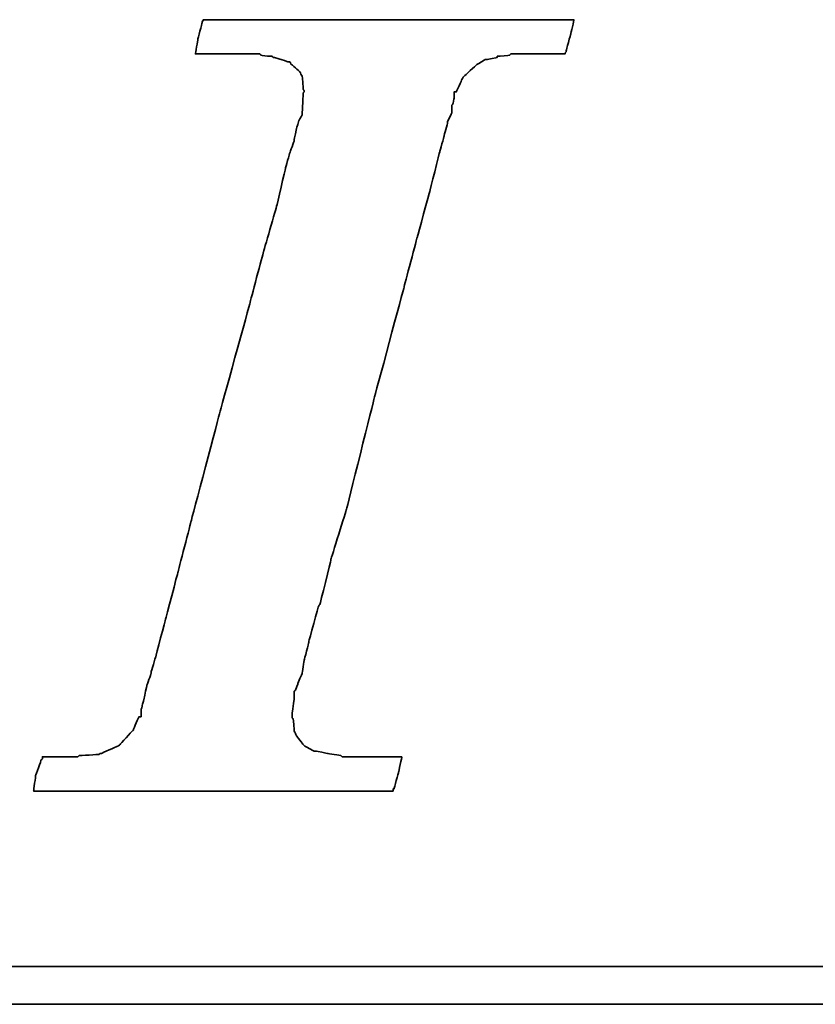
# Model space of a CAD drawing. Header units: millimetres. Extents: x -302 to -92, y 25 to 179.
# Tile 31 of 48: x -126.87 to -125.18, y 109.57 to 111.65. Entities that reach past the tile are written whole.
import ezdxf

# ---------------------------------------------------------------- set-up
doc = ezdxf.new("R2010")
doc.units = ezdxf.units.MM
doc.header["$LTSCALE"] = 0.1
doc.layers.add('CHA', color=7, linetype='CONTINUOUS')
doc.layers.add('layer 1', color=7, linetype='CONTINUOUS')

# ---------------------------------------------------------------- blocks, each defined once
blk = doc.blocks.new('TBI MOTION logo(完整正式版)')
at = {"layer": 'layer 1', "color": 22, "lineweight": 35}
for points, knots in [([(-40.59125, -7.94375), (-40.59125, -7.94375), (-40.97375, -7.94375), (-40.97375, -7.94375), (-40.97375, -7.94375), (-40.97375, -7.94375), (-41.38125, -7.94375), (-41.38125, -7.94375), (-41.38125, -7.94375), (-41.38125, -7.94375), (-41.54875, -7.94375), (-41.54875, -7.94375), (-41.54875, -7.94375), (-41.54875, -7.94375), (-41.59875, -7.94375), (-41.59875, -7.94375), (-41.59875, -7.94375), (-41.59875, -7.94375), (-41.88375, -7.94375), (-41.88375, -7.94375), (-41.88375, -7.94375), (-41.88375, -7.94375), (-41.90875, -7.91875), (-41.90875, -7.91875), (-41.90875, -7.91875), (-41.90875, -7.91875), (-42.19875, -7.87125), (-42.19875, -7.87125), (-42.19875, -7.87125), (-42.19875, -7.87125), (-42.43875, -7.82375), (-42.43875, -7.82375), (-42.43875, -7.82375), (-42.43875, -7.82375), (-42.45875, -7.82375), (-42.45875, -7.82375), (-42.45875, -7.82375), (-42.45875, -7.82375), (-42.48625, -7.82375), (-42.48625, -7.82375), (-42.48625, -7.82375), (-42.48625, -7.82375), (-42.67625, -7.72375), (-42.67625, -7.72375), (-42.67625, -7.72375), (-42.67625, -7.72375), (-42.70125, -7.70375), (-42.70125, -7.70375), (-42.70125, -7.70375), (-42.70125, -7.70375), (-42.72375, -7.67875), (-42.72375, -7.67875), (-42.72375, -7.67875), (-42.72375, -7.67875), (-42.86875, -7.48875), (-42.86875, -7.48875), (-42.86875, -7.48875), (-42.86875, -7.48875), (-42.89375, -7.43875), (-42.89375, -7.43875), (-42.89375, -7.43875), (-42.89375, -7.43875), (-42.91875, -7.38875), (-42.91875, -7.38875), (-42.91875, -7.38875), (-42.91875, -7.38875), (-42.93875, -7.12875), (-42.93875, -7.12875), (-42.93875, -7.12875), (-42.93875, -7.12875), (-42.96375, -7.10375), (-42.96375, -7.10375), (-42.96375, -7.10375), (-42.96375, -7.10375), (-42.96375, -7.05375), (-42.96375, -7.05375), (-42.96375, -7.05375), (-42.96375, -7.05375), (-42.96375, -7.00875), (-42.96375, -7.00875), (-42.96375, -7.00875), (-42.96375, -7.00875), (-42.91875, -6.69625), (-42.91875, -6.69625), (-42.91875, -6.69625), (-42.91875, -6.69625), (-42.91875, -6.62375), (-42.91875, -6.62375), (-42.91875, -6.62375), (-42.91875, -6.62375), (-42.91875, -6.59625), (-42.91875, -6.59625), (-42.91875, -6.59625), (-42.91875, -6.59625), (-42.91875, -6.57375), (-42.91875, -6.57375), (-42.91875, -6.57375), (-42.91875, -6.57375), (-42.91875, -6.52875), (-42.91875, -6.52875), (-42.91875, -6.52875), (-42.91875, -6.52875), (-42.89375, -6.50375), (-42.89375, -6.50375), (-42.89375, -6.50375), (-42.89375, -6.50375), (-42.84375, -6.38375), (-42.84375, -6.38375), (-42.84375, -6.38375), (-42.84375, -6.38375), (-42.84375, -6.35875), (-42.84375, -6.35875), (-42.84375, -6.35875), (-42.84375, -6.35875), (-42.74625, -6.14375), (-42.74625, -6.14375), (-42.74625, -6.14375), (-42.74625, -6.14375), (-42.70125, -5.85375), (-42.70125, -5.85375), (-42.70125, -5.85375), (-42.70125, -5.85375), (-42.60375, -5.47125), (-42.60375, -5.47125), (-42.60375, -5.47125), (-42.60375, -5.47125), (-42.60375, -5.44875), (-42.60375, -5.44875), (-42.60375, -5.44875), (-42.60375, -5.44875), (-42.38875, -4.67875), (-42.38875, -4.67875), (-42.38875, -4.67875), (-42.38875, -4.67875), (-42.36375, -4.65375), (-42.36375, -4.65375), (-42.36375, -4.65375), (-42.36375, -4.65375), (-42.12375, -3.69625), (-42.12375, -3.69625), (-42.12375, -3.69625), (-42.12375, -3.69625), (-42.12375, -3.67374), (-42.12375, -3.67374), (-42.12375, -3.67374), (-42.12375, -3.67374), (-41.78875, -2.59374), (-41.78875, -2.59374), (-41.78875, -2.59374), (-41.78875, -2.59374), (-41.18875, -0.19375), (-41.18875, -0.19375), (-41.18875, -0.19375), (-41.18875, -0.19375), (-40.54375, 2.20624), (-40.54375, 2.20624), (-40.54375, 2.20624), (-40.54375, 2.20624), (-40.25375, 3.30875), (-40.25375, 3.30875), (-40.25375, 3.30875), (-40.25375, 3.30875), (-39.98875, 4.27125), (-39.98875, 4.27125), (-39.98875, 4.27125), (-39.98875, 4.27125), (-39.77375, 5.13125), (-39.77375, 5.13125), (-39.77375, 5.13125), (-39.77375, 5.13125), (-39.67875, 5.47125), (-39.67875, 5.47125), (-39.67875, 5.47125), (-39.67875, 5.47125), (-39.60375, 5.75625), (-39.60375, 5.75625), (-39.60375, 5.75625), (-39.60375, 5.75625), (-39.60375, 5.78125), (-39.60375, 5.78125), (-39.60375, 5.78125), (-39.60375, 5.78125), (-39.50875, 5.97125), (-39.50875, 5.97125), (-39.50875, 5.97125), (-39.50875, 5.97125), (-39.50875, 6.13875), (-39.50875, 6.13875), (-39.50875, 6.13875), (-39.50875, 6.13875), (-39.48625, 6.16625), (-39.48625, 6.16625), (-39.48625, 6.16625), (-39.48625, 6.16625), (-39.46125, 6.28625), (-39.46125, 6.28625), (-39.46125, 6.28625), (-39.46125, 6.28625), (-39.46125, 6.42625), (-39.46125, 6.42625), (-39.46125, 6.42625), (-39.46125, 6.42625), (-39.41375, 6.42625), (-39.41375, 6.42625), (-39.41375, 6.42625), (-39.41375, 6.42625), (-39.29375, 6.69125), (-39.29375, 6.69125), (-39.29375, 6.69125), (-39.29375, 6.69125), (-39.26875, 6.74125), (-39.26875, 6.74125), (-39.26875, 6.74125), (-39.26875, 6.74125), (-39.24375, 6.76625), (-39.24375, 6.76625), (-39.24375, 6.76625), (-39.24375, 6.76625), (-38.98375, 7.00624), (-38.98375, 7.00624), (-38.98375, 7.00624), (-38.98375, 7.00624), (-38.95625, 7.02624), (-38.95625, 7.02624), (-38.95625, 7.02624), (-38.95625, 7.02624), (-38.78875, 7.12624), (-38.78875, 7.12624), (-38.78875, 7.12624), (-38.78875, 7.12624), (-38.76375, 7.12624), (-38.76375, 7.12624), (-38.76375, 7.12624), (-38.76375, 7.12624), (-38.74375, 7.12624), (-38.74375, 7.12624), (-38.74375, 7.12624), (-38.74375, 7.12624), (-38.52875, 7.17125), (-38.52875, 7.17125), (-38.52875, 7.17125), (-38.52875, 7.17125), (-38.52875, 7.19624), (-38.52875, 7.19624), (-38.52875, 7.19624), (-38.52875, 7.19624), (-38.50375, 7.19624), (-38.50375, 7.19624), (-38.50375, 7.19624), (-38.50375, 7.19624), (-38.26125, 7.21875), (-38.26125, 7.21875), (-38.26125, 7.21875), (-38.26125, 7.21875), (-38.23875, 7.24624), (-38.23875, 7.24624), (-38.23875, 7.24624), (-38.23875, 7.24624), (-38.21625, 7.24624), (-38.21625, 7.24624), (-38.21625, 7.24624), (-38.21625, 7.24624), (-38.18875, 7.24624), (-38.18875, 7.24624), (-38.18875, 7.24624), (-38.18875, 7.24624), (-37.90375, 7.24624), (-37.90375, 7.24624), (-37.90375, 7.24624), (-37.90375, 7.24624), (-37.85375, 7.24624), (-37.85375, 7.24624), (-37.85375, 7.24624), (-37.85375, 7.24624), (-37.75875, 7.24624), (-37.75875, 7.24624), (-37.75875, 7.24624), (-37.75875, 7.24624), (-37.42375, 7.24624), (-37.42375, 7.24624), (-37.42375, 7.24624), (-37.42375, 7.24624), (-37.08875, 7.24624), (-37.08875, 7.24624), (-37.08875, 7.24624), (-37.08875, 7.24624), (-37.06375, 7.24624), (-37.06375, 7.24624), (-37.06375, 7.24624), (-37.06375, 7.24624), (-37.06375, 7.26624), (-37.06375, 7.26624), (-37.06375, 7.26624), (-37.06375, 7.26624), (-37.03875, 7.29125), (-37.03875, 7.29125), (-37.03875, 7.29125), (-37.03875, 7.29125), (-37.03875, 7.31625), (-37.03875, 7.31625), (-37.03875, 7.31625), (-37.03875, 7.31625), (-36.94125, 7.67625), (-36.94125, 7.67625), (-36.94125, 7.67625), (-36.94125, 7.67625), (-36.86875, 7.98625), (-36.86875, 7.98625), (-36.86875, 7.98625), (-36.86875, 7.98625), (-36.98875, 7.98625), (-36.98875, 7.98625), (-36.98875, 7.98625), (-36.98875, 7.98625), (-37.42375, 7.98625), (-37.42375, 7.98625), (-37.42375, 7.98625), (-37.42375, 7.98625), (-37.94875, 7.98625), (-37.94875, 7.98625), (-37.94875, 7.98625), (-37.94875, 7.98625), (-38.57375, 7.98625), (-38.57375, 7.98625), (-38.57375, 7.98625), (-38.57375, 7.98625), (-39.29375, 7.98625), (-39.29375, 7.98625), (-39.29375, 7.98625), (-39.29375, 7.98625), (-40.82875, 7.98625), (-40.82875, 7.98625), (-40.82875, 7.98625), (-40.82875, 7.98625), (-42.36375, 7.98625), (-42.36375, 7.98625), (-42.36375, 7.98625), (-42.36375, 7.98625), (-43.08375, 7.98625), (-43.08375, 7.98625), (-43.08375, 7.98625), (-43.08375, 7.98625), (-43.70875, 7.98625), (-43.70875, 7.98625), (-43.70875, 7.98625), (-43.70875, 7.98625), (-44.23375, 7.98625), (-44.23375, 7.98625), (-44.23375, 7.98625), (-44.23375, 7.98625), (-44.66875, 7.98625), (-44.66875, 7.98625), (-44.66875, 7.98625), (-44.66875, 7.98625), (-44.88375, 7.98625), (-44.88375, 7.98625), (-44.88375, 7.98625), (-44.88375, 7.98625), (-44.90875, 7.94125), (-44.90875, 7.94125), (-44.90875, 7.94125), (-44.90875, 7.94125), (-44.90875, 7.91625), (-44.90875, 7.91625), (-44.90875, 7.91625), (-44.90875, 7.91625), (-45.00375, 7.55625), (-45.00375, 7.55625), (-45.00375, 7.55625), (-45.00375, 7.55625), (-45.05375, 7.24624), (-45.05375, 7.24624), (-45.05375, 7.24624), (-45.05375, 7.24624), (-44.61875, 7.24624), (-44.61875, 7.24624), (-44.61875, 7.24624), (-44.61875, 7.24624), (-44.11375, 7.24624), (-44.11375, 7.24624), (-44.11375, 7.24624), (-44.11375, 7.24624), (-43.99375, 7.24624), (-43.99375, 7.24624), (-43.99375, 7.24624), (-43.99375, 7.24624), (-43.94625, 7.24624), (-43.94625, 7.24624), (-43.94625, 7.24624), (-43.94625, 7.24624), (-43.92374, 7.24624), (-43.92374, 7.24624), (-43.92374, 7.24624), (-43.92374, 7.24624), (-43.65875, 7.24624), (-43.65875, 7.24624), (-43.65875, 7.24624), (-43.65875, 7.24624), (-43.63875, 7.21875), (-43.63875, 7.21875), (-43.63875, 7.21875), (-43.63875, 7.21875), (-43.46875, 7.19624), (-43.46875, 7.19624), (-43.46875, 7.19624), (-43.46875, 7.19624), (-43.39875, 7.19624), (-43.39875, 7.19624), (-43.39875, 7.19624), (-43.39875, 7.19624), (-43.37125, 7.17125), (-43.37125, 7.17125), (-43.37125, 7.17125), (-43.37125, 7.17125), (-43.34875, 7.17125), (-43.34875, 7.17125), (-43.34875, 7.17125), (-43.34875, 7.17125), (-43.20375, 7.12624), (-43.20375, 7.12624), (-43.20375, 7.12624), (-43.20375, 7.12624), (-43.05875, 7.07624), (-43.05875, 7.07624), (-43.05875, 7.07624), (-43.05875, 7.07624), (-43.01375, 7.07624), (-43.01375, 7.07624), (-43.01375, 7.07624), (-43.01375, 7.07624), (-42.98875, 7.02624), (-42.98875, 7.02624), (-42.98875, 7.02624), (-42.98875, 7.02624), (-42.79875, 6.86125), (-42.79875, 6.86125), (-42.79875, 6.86125), (-42.79875, 6.86125), (-42.77375, 6.81125), (-42.77375, 6.81125), (-42.77375, 6.81125), (-42.77375, 6.81125), (-42.74625, 6.76625), (-42.74625, 6.76625), (-42.74625, 6.76625), (-42.74625, 6.76625), (-42.72375, 6.47625), (-42.72375, 6.47625), (-42.72375, 6.47625), (-42.72375, 6.47625), (-42.70125, 6.45124), (-42.70125, 6.45124), (-42.70125, 6.45124), (-42.70125, 6.45124), (-42.70125, 6.42625), (-42.70125, 6.42625), (-42.70125, 6.42625), (-42.70125, 6.42625), (-42.72375, 6.40625), (-42.72375, 6.40625), (-42.72375, 6.40625), (-42.72375, 6.40625), (-42.74625, 5.97125), (-42.74625, 5.97125), (-42.74625, 5.97125), (-42.74625, 5.97125), (-42.74625, 5.94625), (-42.74625, 5.94625), (-42.74625, 5.94625), (-42.74625, 5.94625), (-42.74625, 5.92625), (-42.74625, 5.92625), (-42.74625, 5.92625), (-42.74625, 5.92625), (-42.77375, 5.87625), (-42.77375, 5.87625), (-42.77375, 5.87625), (-42.77375, 5.87625), (-42.81875, 5.80625), (-42.81875, 5.80625), (-42.81875, 5.80625), (-42.81875, 5.80625), (-42.86875, 5.63625), (-42.86875, 5.63625), (-42.86875, 5.63625), (-42.86875, 5.63625), (-42.91875, 5.39625), (-42.91875, 5.39625), (-42.91875, 5.39625), (-42.91875, 5.39625), (-42.91875, 5.37124), (-42.91875, 5.37124), (-42.91875, 5.37124), (-42.91875, 5.37124), (-43.01375, 5.10874), (-43.01375, 5.10874), (-43.01375, 5.10874), (-43.01375, 5.10874), (-43.10875, 4.77124), (-43.10875, 4.77124), (-43.10875, 4.77124), (-43.10875, 4.77124), (-43.29875, 3.95625), (-43.29875, 3.95625), (-43.29875, 3.95625), (-43.29875, 3.95625), (-43.58875, 2.95125), (-43.58875, 2.95125), (-43.58875, 2.95125), (-43.58875, 2.95125), (-43.87375, 1.87125), (-43.87375, 1.87125), (-43.87375, 1.87125), (-43.87375, 1.87125), (-44.52625, -0.50374), (-44.52625, -0.50374), (-44.52625, -0.50374), (-44.52625, -0.50374), (-45.14875, -2.85375), (-45.14875, -2.85375), (-45.14875, -2.85375), (-45.14875, -2.85375), (-45.43375, -3.95875), (-45.43375, -3.95875), (-45.43375, -3.95875), (-45.43375, -3.95875), (-45.69875, -4.96875), (-45.69875, -4.96875), (-45.69875, -4.96875), (-45.69875, -4.96875), (-45.91375, -5.78375), (-45.91375, -5.78375), (-45.91375, -5.78375), (-45.91375, -5.78375), (-46.01375, -6.11875), (-46.01375, -6.11875), (-46.01375, -6.11875), (-46.01375, -6.11875), (-46.01375, -6.14375), (-46.01375, -6.14375), (-46.01375, -6.14375), (-46.01375, -6.14375), (-46.10875, -6.40875), (-46.10875, -6.40875), (-46.10875, -6.40875), (-46.10875, -6.40875), (-46.15375, -6.64875), (-46.15375, -6.64875), (-46.15375, -6.64875), (-46.15375, -6.64875), (-46.20375, -6.83875), (-46.20375, -6.83875), (-46.20375, -6.83875), (-46.20375, -6.83875), (-46.22875, -6.93375), (-46.22875, -6.93375), (-46.22875, -6.93375), (-46.22875, -6.93375), (-46.22875, -7.07875), (-46.22875, -7.07875), (-46.22875, -7.07875), (-46.22875, -7.07875), (-46.27375, -7.07875), (-46.27375, -7.07875), (-46.27375, -7.07875), (-46.27375, -7.07875), (-46.39375, -7.34375), (-46.39375, -7.34375), (-46.39375, -7.34375), (-46.39375, -7.34375), (-46.39375, -7.36875), (-46.39375, -7.36875), (-46.39375, -7.36875), (-46.39375, -7.36875), (-46.42125, -7.38875), (-46.42125, -7.38875), (-46.42125, -7.38875), (-46.42125, -7.38875), (-46.68375, -7.67875), (-46.68375, -7.67875), (-46.68375, -7.67875), (-46.68375, -7.67875), (-46.70875, -7.70375), (-46.70875, -7.70375), (-46.70875, -7.70375), (-46.70875, -7.70375), (-46.75375, -7.72375), (-46.75375, -7.72375), (-46.75375, -7.72375), (-46.75375, -7.72375), (-47.08875, -7.87125), (-47.08875, -7.87125), (-47.08875, -7.87125), (-47.08875, -7.87125), (-47.11625, -7.87125), (-47.11625, -7.87125), (-47.11625, -7.87125), (-47.11625, -7.87125), (-47.13875, -7.89375), (-47.13875, -7.89375), (-47.13875, -7.89375), (-47.13875, -7.89375), (-47.56875, -7.91875), (-47.56875, -7.91875), (-47.56875, -7.91875), (-47.56875, -7.91875), (-47.59625, -7.94375), (-47.59625, -7.94375), (-47.59625, -7.94375), (-47.59625, -7.94375), (-47.64375, -7.94375), (-47.64375, -7.94375), (-47.64375, -7.94375), (-47.64375, -7.94375), (-47.73625, -7.94375), (-47.73625, -7.94375), (-47.73625, -7.94375), (-47.73625, -7.94375), (-48.07375, -7.94375), (-48.07375, -7.94375), (-48.07375, -7.94375), (-48.07375, -7.94375), (-48.36125, -7.94375), (-48.36125, -7.94375), (-48.36125, -7.94375), (-48.36125, -7.94375), (-48.36125, -7.96625), (-48.36125, -7.96625), (-48.36125, -7.96625), (-48.36125, -7.96625), (-48.36125, -7.99125), (-48.36125, -7.99125), (-48.36125, -7.99125), (-48.36125, -7.99125), (-48.38875, -8.01375), (-48.38875, -8.01375), (-48.38875, -8.01375), (-48.38875, -8.01375), (-48.50875, -8.34875), (-48.50875, -8.34875), (-48.50875, -8.34875), (-48.50875, -8.34875), (-48.55375, -8.68625), (-48.55375, -8.68625), (-48.55375, -8.68625), (-48.55375, -8.68625), (-48.45875, -8.68625), (-48.45875, -8.68625), (-48.45875, -8.68625), (-48.45875, -8.68625), (-48.07375, -8.68625), (-48.07375, -8.68625), (-48.07375, -8.68625), (-48.07375, -8.68625), (-47.52375, -8.68625), (-47.52375, -8.68625), (-47.52375, -8.68625), (-47.52375, -8.68625), (-46.92375, -8.68625), (-46.92375, -8.68625), (-46.92375, -8.68625), (-46.92375, -8.68625), (-46.25375, -8.68625), (-46.25375, -8.68625), (-46.25375, -8.68625), (-46.25375, -8.68625), (-46.20375, -8.68625), (-46.20375, -8.68625), (-46.20375, -8.68625), (-46.20375, -8.68625), (-44.71375, -8.68625), (-44.71375, -8.68625), (-44.71375, -8.68625), (-44.71375, -8.68625), (-43.22875, -8.68625), (-43.22875, -8.68625), (-43.22875, -8.68625), (-43.22875, -8.68625), (-42.55875, -8.68625), (-42.55875, -8.68625), (-42.55875, -8.68625), (-42.55875, -8.68625), (-42.50875, -8.68625), (-42.50875, -8.68625), (-42.50875, -8.68625), (-42.50875, -8.68625), (-41.93375, -8.68625), (-41.93375, -8.68625), (-41.93375, -8.68625), (-41.93375, -8.68625), (-41.38125, -8.68625), (-41.38125, -8.68625), (-41.38125, -8.68625), (-41.38125, -8.68625), (-40.97375, -8.68625), (-40.97375, -8.68625), (-40.97375, -8.68625), (-40.97375, -8.68625), (-40.78125, -8.68625), (-40.78125, -8.68625), (-40.78125, -8.68625), (-40.78125, -8.68625), (-40.78125, -8.63875), (-40.78125, -8.63875), (-40.78125, -8.63875), (-40.78125, -8.63875), (-40.75875, -8.63875), (-40.75875, -8.63875), (-40.75875, -8.63875), (-40.75875, -8.63875), (-40.66375, -8.27875), (-40.66375, -8.27875), (-40.66375, -8.27875), (-40.66375, -8.27875), (-40.59125, -7.94375), (-40.59125, -7.94375)], [0, 0, 0, 0, 0.00558659, 0.00558659, 0.00558659, 0.0055866, 0.01117318, 0.01117318, 0.01117318, 0.01117319, 0.01675978, 0.01675978, 0.01675978, 0.01675979, 0.02234637, 0.02234637, 0.02234637, 0.02234638, 0.02793296, 0.02793296, 0.02793296, 0.02793297, 0.03351955, 0.03351955, 0.03351955, 0.03351956, 0.03910615, 0.03910615, 0.03910615, 0.03910616, 0.04469274, 0.04469274, 0.04469274, 0.04469275, 0.05027933, 0.05027933, 0.05027933, 0.05027934, 0.05586592, 0.05586592, 0.05586592, 0.05586593, 0.06145251, 0.06145251, 0.06145251, 0.06145252, 0.06703911, 0.06703911, 0.06703911, 0.06703912, 0.0726257, 0.0726257, 0.0726257, 0.07262571, 0.07821229, 0.07821229, 0.07821229, 0.0782123, 0.08379888, 0.08379888, 0.08379888, 0.08379889, 0.08938547, 0.08938547, 0.08938547, 0.08938548, 0.09497207, 0.09497207, 0.09497207, 0.09497208, 0.10055866, 0.10055866, 0.10055866, 0.10055867, 0.10614525, 0.10614525, 0.10614525, 0.10614526, 0.11173184, 0.11173184, 0.11173184, 0.11173185, 0.11731844, 0.11731844, 0.11731844, 0.11731845, 0.12290503, 0.12290503, 0.12290503, 0.12290504, 0.12849162, 0.12849162, 0.12849162, 0.12849163, 0.13407821, 0.13407821, 0.13407821, 0.13407822, 0.1396648, 0.1396648, 0.1396648, 0.13966481, 0.1452514, 0.1452514, 0.1452514, 0.14525141, 0.15083799, 0.15083799, 0.15083799, 0.150838, 0.15642458, 0.15642458, 0.15642458, 0.15642459, 0.16201117, 0.16201117, 0.16201117, 0.16201118, 0.16759777, 0.16759777, 0.16759777, 0.16759778, 0.17318436, 0.17318436, 0.17318436, 0.17318437, 0.17877095, 0.17877095, 0.17877095, 0.17877096, 0.18435754, 0.18435754, 0.18435754, 0.18435755, 0.18994413, 0.18994413, 0.18994413, 0.18994414, 0.19553073, 0.19553073, 0.19553073, 0.19553074, 0.20111732, 0.20111732, 0.20111732, 0.20111733, 0.20670391, 0.20670391, 0.20670391, 0.20670392, 0.2122905, 0.2122905, 0.2122905, 0.21229051, 0.21787709, 0.21787709, 0.21787709, 0.2178771, 0.22346369, 0.22346369, 0.22346369, 0.2234637, 0.22905028, 0.22905028, 0.22905028, 0.22905029, 0.23463687, 0.23463687, 0.23463687, 0.23463688, 0.24022346, 0.24022346, 0.24022346, 0.24022347, 0.24581006, 0.24581006, 0.24581006, 0.24581007, 0.25139665, 0.25139665, 0.25139665, 0.25139666, 0.25698324, 0.25698324, 0.25698324, 0.25698325, 0.26256983, 0.26256983, 0.26256983, 0.26256984, 0.26815642, 0.26815642, 0.26815642, 0.26815643, 0.27374302, 0.27374302, 0.27374302, 0.27374303, 0.27932961, 0.27932961, 0.27932961, 0.27932962, 0.2849162, 0.2849162, 0.2849162, 0.28491621, 0.29050279, 0.29050279, 0.29050279, 0.2905028, 0.29608939, 0.29608939, 0.29608939, 0.2960894, 0.30167598, 0.30167598, 0.30167598, 0.30167599, 0.30726257, 0.30726257, 0.30726257, 0.30726258, 0.31284916, 0.31284916, 0.31284916, 0.31284917, 0.31843575, 0.31843575, 0.31843575, 0.31843576, 0.32402235, 0.32402235, 0.32402235, 0.32402236, 0.32960894, 0.32960894, 0.32960894, 0.32960895, 0.33519553, 0.33519553, 0.33519553, 0.33519554, 0.34078212, 0.34078212, 0.34078212, 0.34078213, 0.34636872, 0.34636872, 0.34636872, 0.34636873, 0.35195531, 0.35195531, 0.35195531, 0.35195532, 0.3575419, 0.3575419, 0.3575419, 0.35754191, 0.36312849, 0.36312849, 0.36312849, 0.3631285, 0.36871508, 0.36871508, 0.36871508, 0.36871509, 0.37430168, 0.37430168, 0.37430168, 0.37430169, 0.37988827, 0.37988827, 0.37988827, 0.37988828, 0.38547486, 0.38547486, 0.38547486, 0.38547487, 0.39106145, 0.39106145, 0.39106145, 0.39106146, 0.39664804, 0.39664804, 0.39664804, 0.39664805, 0.40223464, 0.40223464, 0.40223464, 0.40223465, 0.40782123, 0.40782123, 0.40782123, 0.40782124, 0.41340782, 0.41340782, 0.41340782, 0.41340783, 0.41899441, 0.41899441, 0.41899441, 0.41899442, 0.42458101, 0.42458101, 0.42458101, 0.42458102, 0.4301676, 0.4301676, 0.4301676, 0.43016761, 0.43575419, 0.43575419, 0.43575419, 0.4357542, 0.44134078, 0.44134078, 0.44134078, 0.44134079, 0.44692737, 0.44692737, 0.44692737, 0.44692738, 0.45251397, 0.45251397, 0.45251397, 0.45251398, 0.45810056, 0.45810056, 0.45810056, 0.45810057, 0.46368715, 0.46368715, 0.46368715, 0.46368716, 0.46927374, 0.46927374, 0.46927374, 0.46927375, 0.47486034, 0.47486034, 0.47486034, 0.47486035, 0.48044693, 0.48044693, 0.48044693, 0.48044694, 0.48603352, 0.48603352, 0.48603352, 0.48603353, 0.49162011, 0.49162011, 0.49162011, 0.49162012, 0.4972067, 0.4972067, 0.4972067, 0.49720671, 0.5027933, 0.5027933, 0.5027933, 0.50279331, 0.50837989, 0.50837989, 0.50837989, 0.5083799, 0.51396648, 0.51396648, 0.51396648, 0.51396649, 0.51955307, 0.51955307, 0.51955307, 0.51955308, 0.52513966, 0.52513966, 0.52513966, 0.52513967, 0.53072626, 0.53072626, 0.53072626, 0.53072627, 0.53631285, 0.53631285, 0.53631285, 0.53631286, 0.54189944, 0.54189944, 0.54189944, 0.54189945, 0.54748603, 0.54748603, 0.54748603, 0.54748604, 0.55307263, 0.55307263, 0.55307263, 0.55307264, 0.55865922, 0.55865922, 0.55865922, 0.55865923, 0.56424581, 0.56424581, 0.56424581, 0.56424582, 0.5698324, 0.5698324, 0.5698324, 0.56983241, 0.57541899, 0.57541899, 0.57541899, 0.575419, 0.58100559, 0.58100559, 0.58100559, 0.5810056, 0.58659218, 0.58659218, 0.58659218, 0.58659219, 0.59217877, 0.59217877, 0.59217877, 0.59217878, 0.59776536, 0.59776536, 0.59776536, 0.59776537, 0.60335196, 0.60335196, 0.60335196, 0.60335197, 0.60893855, 0.60893855, 0.60893855, 0.60893856, 0.61452514, 0.61452514, 0.61452514, 0.61452515, 0.62011173, 0.62011173, 0.62011173, 0.62011174, 0.62569832, 0.62569832, 0.62569832, 0.62569833, 0.63128492, 0.63128492, 0.63128492, 0.63128493, 0.63687151, 0.63687151, 0.63687151, 0.63687152, 0.6424581, 0.6424581, 0.6424581, 0.64245811, 0.64804469, 0.64804469, 0.64804469, 0.6480447, 0.65363128, 0.65363128, 0.65363128, 0.65363129, 0.65921788, 0.65921788, 0.65921788, 0.65921789, 0.66480447, 0.66480447, 0.66480447, 0.66480448, 0.67039106, 0.67039106, 0.67039106, 0.67039107, 0.67597765, 0.67597765, 0.67597765, 0.67597766, 0.68156425, 0.68156425, 0.68156425, 0.68156426, 0.68715084, 0.68715084, 0.68715084, 0.68715085, 0.69273743, 0.69273743, 0.69273743, 0.69273744, 0.69832402, 0.69832402, 0.69832402, 0.69832403, 0.70391061, 0.70391061, 0.70391061, 0.70391062, 0.70949721, 0.70949721, 0.70949721, 0.70949722, 0.7150838, 0.7150838, 0.7150838, 0.71508381, 0.72067039, 0.72067039, 0.72067039, 0.7206704, 0.72625698, 0.72625698, 0.72625698, 0.72625699, 0.73184358, 0.73184358, 0.73184358, 0.73184359, 0.73743017, 0.73743017, 0.73743017, 0.73743018, 0.74301676, 0.74301676, 0.74301676, 0.74301677, 0.74860335, 0.74860335, 0.74860335, 0.74860336, 0.75418994, 0.75418994, 0.75418994, 0.75418995, 0.75977654, 0.75977654, 0.75977654, 0.75977655, 0.76536313, 0.76536313, 0.76536313, 0.76536314, 0.77094972, 0.77094972, 0.77094972, 0.77094973, 0.77653631, 0.77653631, 0.77653631, 0.77653632, 0.78212291, 0.78212291, 0.78212291, 0.78212292, 0.7877095, 0.7877095, 0.7877095, 0.78770951, 0.79329609, 0.79329609, 0.79329609, 0.7932961, 0.79888268, 0.79888268, 0.79888268, 0.79888269, 0.80446927, 0.80446927, 0.80446927, 0.80446928, 0.81005587, 0.81005587, 0.81005587, 0.81005588, 0.81564246, 0.81564246, 0.81564246, 0.81564247, 0.82122905, 0.82122905, 0.82122905, 0.82122906, 0.82681564, 0.82681564, 0.82681564, 0.82681565, 0.83240223, 0.83240223, 0.83240223, 0.83240224, 0.83798883, 0.83798883, 0.83798883, 0.83798884, 0.84357542, 0.84357542, 0.84357542, 0.84357543, 0.84916201, 0.84916201, 0.84916201, 0.84916202, 0.8547486, 0.8547486, 0.8547486, 0.85474861, 0.8603352, 0.8603352, 0.8603352, 0.86033521, 0.86592179, 0.86592179, 0.86592179, 0.8659218, 0.87150838, 0.87150838, 0.87150838, 0.87150839, 0.87709497, 0.87709497, 0.87709497, 0.87709498, 0.88268156, 0.88268156, 0.88268156, 0.88268157, 0.88826816, 0.88826816, 0.88826816, 0.88826817, 0.89385475, 0.89385475, 0.89385475, 0.89385476, 0.89944134, 0.89944134, 0.89944134, 0.89944135, 0.90502793, 0.90502793, 0.90502793, 0.90502794, 0.91061453, 0.91061453, 0.91061453, 0.91061454, 0.91620112, 0.91620112, 0.91620112, 0.91620113, 0.92178771, 0.92178771, 0.92178771, 0.92178772, 0.9273743, 0.9273743, 0.9273743, 0.92737431, 0.93296089, 0.93296089, 0.93296089, 0.9329609, 0.93854749, 0.93854749, 0.93854749, 0.9385475, 0.94413408, 0.94413408, 0.94413408, 0.94413409, 0.94972067, 0.94972067, 0.94972067, 0.94972068, 0.95530726, 0.95530726, 0.95530726, 0.95530727, 0.96089385, 0.96089385, 0.96089385, 0.96089386, 0.96648045, 0.96648045, 0.96648045, 0.96648046, 0.97206704, 0.97206704, 0.97206704, 0.97206705, 0.97765363, 0.97765363, 0.97765363, 0.97765364, 0.98324022, 0.98324022, 0.98324022, 0.98324023, 0.98882682, 0.98882682, 0.98882682, 0.98882683, 0.99441341, 0.99441341, 0.99441341, 0.99441342, 1, 1, 1, 1]), ([(75.90875, -9.47875), (75.90875, -9.47875), (75.90875, -12.28625), (75.90875, -12.28625), (75.90875, -12.28625), (75.90875, -12.28625), (75.90875, -12.47875), (75.90875, -12.47875), (75.90875, -12.47875), (75.90875, -12.47875), (75.71625, -12.47875), (75.71625, -12.47875), (75.71625, -12.47875), (75.71625, -12.47875), (-88.32875, -12.47875), (-88.32875, -12.47875), (-88.32875, -12.47875), (-88.32875, -12.47875), (-88.32875, -13.29375), (-88.32875, -13.29375), (-88.32875, -13.29375), (-88.32875, -13.29375), (82.89125, -13.29375), (82.89125, -13.29375), (82.89125, -13.29375), (82.89125, -13.29375), (75.90875, -9.47875), (75.90875, -9.47875)], [0, 0, 0, 0, 0.14285714, 0.14285714, 0.14285714, 0.14285715, 0.28571429, 0.28571429, 0.28571429, 0.2857143, 0.42857143, 0.42857143, 0.42857143, 0.42857144, 0.57142857, 0.57142857, 0.57142857, 0.57142858, 0.71428571, 0.71428571, 0.71428571, 0.71428572, 0.85714286, 0.85714286, 0.85714286, 0.85714287, 1, 1, 1, 1])]:
    blk.add_open_spline(points, degree=3, knots=knots, dxfattribs=at)

msp = doc.modelspace()

# ---------------------------------------------------------------- block references
at = {"layer": 'CHA', "color": 7, "xscale": 0.09807710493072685, "yscale": 0.09807710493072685, "zscale": 0.09807710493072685}
msp.add_blockref('TBI MOTION logo(完整正式版)', (-122.0767, 110.8705), dxfattribs=at)

doc.saveas('drawing.dxf')
